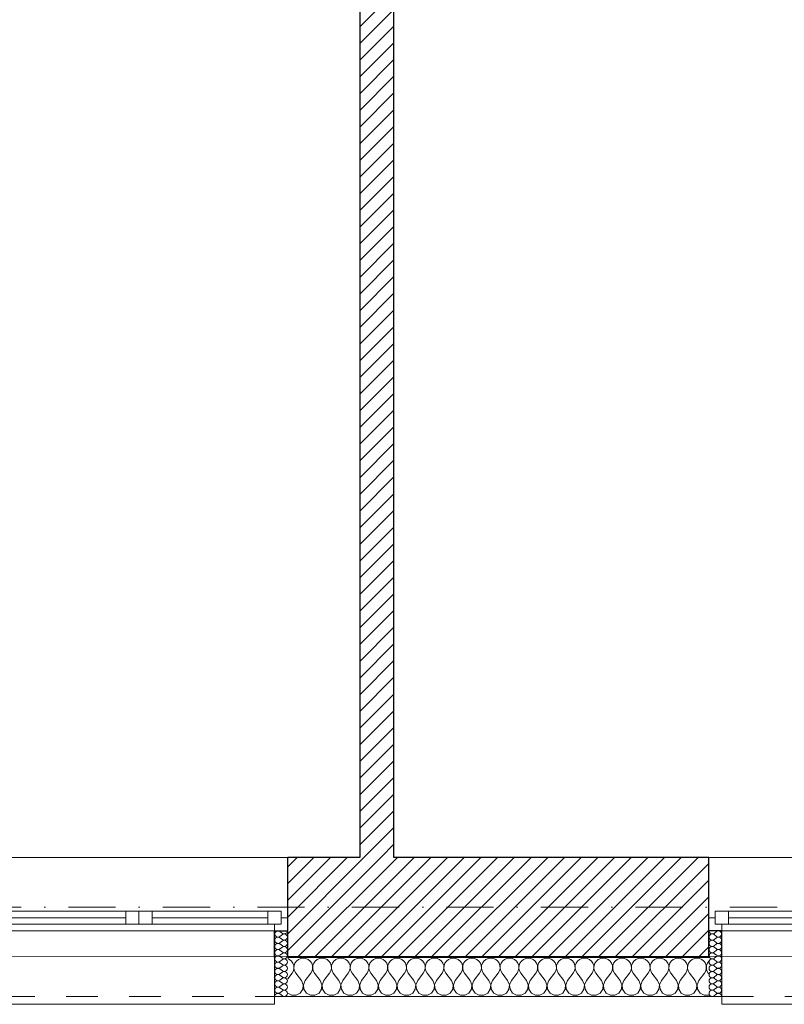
# Model space of a CAD drawing. Header units: millimetres. Extents: x 172139 to 266886, y 98118 to 138225.
# Tile 113 of 123: x 245062 to 247976, y 106825 to 110578. Entities that reach past the tile are written whole.
import ezdxf

# ---------------------------------------------------------------- set-up
doc = ezdxf.new("R2010")
doc.units = ezdxf.units.MM
doc.header["$MEASUREMENT"] = 0
doc.linetypes.add('Kropki i Kreski', pattern=[360, 180, -90, 0, -90])
doc.linetypes.add('Przerywana', pattern=[240, 120, -120])
for name, color, linetype in [('Konstrukcja - Siatki mod', 7, 'Continuous'), ('KR_INW', 7, 'Continuous'), ('NAPIS_SODON', 7, 'Continuous'), ('Okna ArchiCADa', 7, 'Continuous')]:
    doc.layers.add(name, color=color, linetype=linetype)
doc.layers.add('Konstrukcja - Siatki mod_Nr_pióra__48', color=7, linetype='Continuous', lineweight=15, true_color=0xa80f02)
doc.layers.add('KR_INW_Nr_pióra__102', color=7, linetype='Continuous', lineweight=5, true_color=0xcccccc)
for name, color, linetype, lineweight in [('KR_INW_Nr_pióra__101', 252, 'Continuous', 5), ('KR_INW_Nr_pióra__27', 7, 'Continuous', 25), ('KR_INW_Nr_pióra__47', 7, 'Continuous', 15), ('NAPIS_SODON_Nr_pióra__1', 7, 'Continuous', 13), ('Okna ArchiCADa_Nr_pióra__1', 7, 'Continuous', 13), ('Okna ArchiCADa_Nr_pióra__27', 7, 'Continuous', 25)]:
    doc.layers.add(name, color=color, linetype=linetype, lineweight=lineweight)
pattern_1 = [(45, (0, 0), (-31.819804, 31.819804), [])]

# ---------------------------------------------------------------- blocks, each defined once
blk = doc.blocks.new('Strop_1', base_point=(179225, 121523.3))
at = {"layer": 'NAPIS_SODON_Nr_pióra__1', "linetype": 'Continuous', "flags": 128}
blk.add_lwpolyline([(179225, 121523.3), (179225.9, 107003.8), (250898.3, 107008.3), (250897.4, 121527.8)], close=True, dxfattribs=at)
blk = doc.blocks.new('*X334')
at = {"layer": 'KR_INW_Nr_pióra__102', "linetype": 'Continuous'}
for p, q in [((246090.2, 106996.2), (246083.2, 106999.3)), ((246097.8, 106989.9), (246090.2, 106996.2)), ((246103.4, 106981.8), (246097.8, 106989.9)), ((246106.5, 106972.5), (246103.4, 106981.8)), ((246107, 106962.6), (246106.5, 106972.5)), ((246107.8, 106972.5), (246107.3, 106962.6)), ((246110.9, 106981.8), (246107.8, 106972.5)), ((246116.5, 106989.9), (246110.9, 106981.8)), ((246124.1, 106996.2), (246116.5, 106989.9)), ((246133.1, 107000.2), (246124.1, 106996.2)), ((246142.9, 107001.6), (246133.1, 107000.2)), ((246152.6, 107000.2), (246142.9, 107001.6)), ((246161.6, 106996.2), (246152.6, 107000.2)), ((246169.2, 106989.9), (246161.6, 106996.2)), ((246174.8, 106981.8), (246169.2, 106989.9)), ((246177.9, 106972.5), (246174.8, 106981.8)), ((246178.4, 106962.6), (246177.9, 106972.5)), ((246179.2, 106972.5), (246178.7, 106962.6)), ((246182.3, 106981.8), (246179.2, 106972.5)), ((246187.9, 106989.9), (246182.3, 106981.8)), ((246195.5, 106996.2), (246187.9, 106989.9)), ((246204.5, 107000.2), (246195.5, 106996.2)), ((246214.3, 107001.6), (246204.5, 107000.2)), ((246224, 107000.2), (246214.3, 107001.6)), ((246233.1, 106996.2), (246224, 107000.2)), ((246240.6, 106989.9), (246233.1, 106996.2)), ((246246.2, 106981.8), (246240.6, 106989.9)), ((246249.4, 106972.5), (246246.2, 106981.8)), ((246249.9, 106962.6), (246249.4, 106972.5)), ((246250.6, 106972.5), (246250.1, 106962.6)), ((246253.8, 106981.8), (246250.6, 106972.5)), ((246259.4, 106989.9), (246253.8, 106981.8)), ((246266.9, 106996.2), (246259.4, 106989.9)), ((246276, 107000.2), (246266.9, 106996.2)), ((246285.7, 107001.6), (246276, 107000.2)), ((246295.5, 107000.2), (246285.7, 107001.6)), ((246304.5, 106996.2), (246295.5, 107000.2)), ((246312.1, 106989.9), (246304.5, 106996.2)), ((246317.7, 106981.8), (246312.1, 106989.9)), ((246320.8, 106972.5), (246317.7, 106981.8)), ((246321.3, 106962.6), (246320.8, 106972.5)), ((246322.1, 106972.5), (246321.6, 106962.6)), ((246325.2, 106981.8), (246322.1, 106972.5)), ((246330.8, 106989.9), (246325.2, 106981.8)), ((246338.4, 106996.2), (246330.8, 106989.9)), ((246347.4, 107000.2), (246338.4, 106996.2)), ((246357.1, 107001.6), (246347.4, 107000.2)), ((246366.9, 107000.2), (246357.1, 107001.6)), ((246375.9, 106996.2), (246366.9, 107000.2)), ((246383.5, 106989.9), (246375.9, 106996.2)), ((246389.1, 106981.8), (246383.5, 106989.9)), ((246392.2, 106972.5), (246389.1, 106981.8)), ((246392.7, 106962.6), (246392.2, 106972.5)), ((246393.5, 106972.5), (246393, 106962.6)), ((246396.6, 106981.8), (246393.5, 106972.5)), ((246402.2, 106989.9), (246396.6, 106981.8)), ((246409.8, 106996.2), (246402.2, 106989.9)), ((246418.8, 107000.2), (246409.8, 106996.2)), ((246428.6, 107001.6), (246418.8, 107000.2)), ((246438.3, 107000.2), (246428.6, 107001.6)), ((246447.3, 106996.2), (246438.3, 107000.2)), ((246454.9, 106989.9), (246447.3, 106996.2)), ((246460.5, 106981.8), (246454.9, 106989.9)), ((246463.7, 106972.5), (246460.5, 106981.8)), ((246464.1, 106962.6), (246463.7, 106972.5)), ((246464.9, 106972.5), (246464.4, 106962.6)), ((246468.1, 106981.8), (246464.9, 106972.5)), ((246473.6, 106989.9), (246468.1, 106981.8)), ((246481.2, 106996.2), (246473.6, 106989.9)), ((246490.2, 107000.2), (246481.2, 106996.2)), ((246500, 107001.6), (246490.2, 107000.2)), ((246509.8, 107000.2), (246500, 107001.6)), ((246518.8, 106996.2), (246509.8, 107000.2)), ((246526.4, 106989.9), (246518.8, 106996.2)), ((246531.9, 106981.8), (246526.4, 106989.9)), ((246535.1, 106972.5), (246531.9, 106981.8)), ((246535.6, 106962.6), (246535.1, 106972.5)), ((246536.3, 106972.5), (246535.9, 106962.6)), ((246539.5, 106981.8), (246536.3, 106972.5)), ((246545.1, 106989.9), (246539.5, 106981.8)), ((246552.7, 106996.2), (246545.1, 106989.9)), ((246561.7, 107000.2), (246552.7, 106996.2)), ((246571.4, 107001.6), (246561.7, 107000.2)), ((246581.2, 107000.2), (246571.4, 107001.6)), ((246590.2, 106996.2), (246581.2, 107000.2)), ((246597.8, 106989.9), (246590.2, 106996.2)), ((246603.4, 106981.8), (246597.8, 106989.9)), ((246606.5, 106972.5), (246603.4, 106981.8)), ((246607, 106962.6), (246606.5, 106972.5)), ((246607.8, 106972.5), (246607.3, 106962.6)), ((246610.9, 106981.8), (246607.8, 106972.5)), ((246616.5, 106989.9), (246610.9, 106981.8)), ((246624.1, 106996.2), (246616.5, 106989.9)), ((246633.1, 107000.2), (246624.1, 106996.2)), ((246642.9, 107001.6), (246633.1, 107000.2)), ((246652.6, 107000.2), (246642.9, 107001.6)), ((246661.6, 106996.2), (246652.6, 107000.2)), ((246669.2, 106989.9), (246661.6, 106996.2)), ((246674.8, 106981.8), (246669.2, 106989.9)), ((246677.9, 106972.5), (246674.8, 106981.8)), ((246678.4, 106962.6), (246677.9, 106972.5)), ((246679.2, 106972.5), (246678.7, 106962.6)), ((246682.3, 106981.8), (246679.2, 106972.5)), ((246687.9, 106989.9), (246682.3, 106981.8)), ((246695.5, 106996.2), (246687.9, 106989.9)), ((246704.5, 107000.2), (246695.5, 106996.2)), ((246714.3, 107001.6), (246704.5, 107000.2)), ((246724, 107000.2), (246714.3, 107001.6)), ((246733.1, 106996.2), (246724, 107000.2)), ((246740.6, 106989.9), (246733.1, 106996.2)), ((246746.2, 106981.8), (246740.6, 106989.9)), ((246749.4, 106972.5), (246746.2, 106981.8)), ((246749.9, 106962.6), (246749.4, 106972.5)), ((246750.6, 106972.5), (246750.1, 106962.6)), ((246753.8, 106981.8), (246750.6, 106972.5)), ((246759.4, 106989.9), (246753.8, 106981.8)), ((246766.9, 106996.2), (246759.4, 106989.9)), ((246776, 107000.2), (246766.9, 106996.2)), ((246785.7, 107001.6), (246776, 107000.2)), ((246795.5, 107000.2), (246785.7, 107001.6)), ((246804.5, 106996.2), (246795.5, 107000.2)), ((246812.1, 106989.9), (246804.5, 106996.2)), ((246817.7, 106981.8), (246812.1, 106989.9)), ((246820.8, 106972.5), (246817.7, 106981.8)), ((246821.3, 106962.6), (246820.8, 106972.5)), ((246822.1, 106972.5), (246821.6, 106962.6)), ((246825.2, 106981.8), (246822.1, 106972.5)), ((246830.8, 106989.9), (246825.2, 106981.8)), ((246838.4, 106996.2), (246830.8, 106989.9)), ((246847.4, 107000.2), (246838.4, 106996.2)), ((246857.1, 107001.6), (246847.4, 107000.2)), ((246866.9, 107000.2), (246857.1, 107001.6)), ((246875.9, 106996.2), (246866.9, 107000.2)), ((246883.5, 106989.9), (246875.9, 106996.2)), ((246889.1, 106981.8), (246883.5, 106989.9)), ((246892.2, 106972.5), (246889.1, 106981.8)), ((246892.7, 106962.6), (246892.2, 106972.5)), ((246893.5, 106972.5), (246893, 106962.6)), ((246896.6, 106981.8), (246893.5, 106972.5)), ((246902.2, 106989.9), (246896.6, 106981.8)), ((246909.8, 106996.2), (246902.2, 106989.9)), ((246918.8, 107000.2), (246909.8, 106996.2)), ((246928.6, 107001.6), (246918.8, 107000.2)), ((246938.3, 107000.2), (246928.6, 107001.6)), ((246947.3, 106996.2), (246938.3, 107000.2)), ((246954.9, 106989.9), (246947.3, 106996.2)), ((246960.5, 106981.8), (246954.9, 106989.9)), ((246963.7, 106972.5), (246960.5, 106981.8)), ((246964.1, 106962.6), (246963.7, 106972.5)), ((246964.9, 106972.5), (246964.4, 106962.6)), ((246968.1, 106981.8), (246964.9, 106972.5)), ((246973.6, 106989.9), (246968.1, 106981.8)), ((246981.2, 106996.2), (246973.6, 106989.9)), ((246990.2, 107000.2), (246981.2, 106996.2)), ((247000, 107001.6), (246990.2, 107000.2)), ((247009.8, 107000.2), (247000, 107001.6)), ((247018.8, 106996.2), (247009.8, 107000.2)), ((247026.4, 106989.9), (247018.8, 106996.2)), ((247031.9, 106981.8), (247026.4, 106989.9)), ((247035.1, 106972.5), (247031.9, 106981.8)), ((247035.6, 106962.6), (247035.1, 106972.5)), ((247036.3, 106972.5), (247035.9, 106962.6)), ((247039.5, 106981.8), (247036.3, 106972.5)), ((247045.1, 106989.9), (247039.5, 106981.8)), ((247052.7, 106996.2), (247045.1, 106989.9)), ((247061.7, 107000.2), (247052.7, 106996.2)), ((247071.4, 107001.6), (247061.7, 107000.2)), ((247081.2, 107000.2), (247071.4, 107001.6)), ((247090.2, 106996.2), (247081.2, 107000.2)), ((247097.8, 106989.9), (247090.2, 106996.2)), ((247103.4, 106981.8), (247097.8, 106989.9)), ((247106.5, 106972.5), (247103.4, 106981.8)), ((247107, 106962.6), (247106.5, 106972.5)), ((247107.8, 106972.5), (247107.3, 106962.6)), ((247110.9, 106981.8), (247107.8, 106972.5)), ((247116.5, 106989.9), (247110.9, 106981.8)), ((247124.1, 106996.2), (247116.5, 106989.9)), ((247133.1, 107000.2), (247124.1, 106996.2)), ((247142.9, 107001.6), (247133.1, 107000.2)), ((247152.6, 107000.2), (247142.9, 107001.6)), ((247161.6, 106996.2), (247152.6, 107000.2)), ((247169.2, 106989.9), (247161.6, 106996.2)), ((247174.8, 106981.8), (247169.2, 106989.9)), ((247177.9, 106972.5), (247174.8, 106981.8)), ((247178.4, 106962.6), (247177.9, 106972.5)), ((247179.2, 106972.5), (247178.7, 106962.6)), ((247182.3, 106981.8), (247179.2, 106972.5)), ((247187.9, 106989.9), (247182.3, 106981.8)), ((247195.5, 106996.2), (247187.9, 106989.9)), ((247204.5, 107000.2), (247195.5, 106996.2)), ((247214.3, 107001.6), (247204.5, 107000.2)), ((247224, 107000.2), (247214.3, 107001.6)), ((247233.1, 106996.2), (247224, 107000.2)), ((247240.6, 106989.9), (247233.1, 106996.2)), ((247246.2, 106981.8), (247240.6, 106989.9)), ((247249.4, 106972.5), (247246.2, 106981.8)), ((247249.9, 106962.6), (247249.4, 106972.5)), ((247250.6, 106972.5), (247250.1, 106962.6)), ((247253.8, 106981.8), (247250.6, 106972.5)), ((247259.4, 106989.9), (247253.8, 106981.8)), ((247266.9, 106996.2), (247259.4, 106989.9)), ((247276, 107000.2), (247266.9, 106996.2)), ((247285.7, 107001.6), (247276, 107000.2)), ((247295.5, 107000.2), (247285.7, 107001.6)), ((247304.5, 106996.2), (247295.5, 107000.2)), ((247312.1, 106989.9), (247304.5, 106996.2)), ((247317.7, 106981.8), (247312.1, 106989.9)), ((247320.8, 106972.5), (247317.7, 106981.8)), ((247321.3, 106962.6), (247320.8, 106972.5)), ((247322.1, 106972.5), (247321.6, 106962.6)), ((247325.2, 106981.8), (247322.1, 106972.5)), ((247330.8, 106989.9), (247325.2, 106981.8)), ((247338.4, 106996.2), (247330.8, 106989.9)), ((247347.4, 107000.2), (247338.4, 106996.2)), ((247357.1, 107001.6), (247347.4, 107000.2)), ((247366.9, 107000.2), (247357.1, 107001.6)), ((247375.9, 106996.2), (247366.9, 107000.2)), ((247383.5, 106989.9), (247375.9, 106996.2)), ((247389.1, 106981.8), (247383.5, 106989.9)), ((247392.2, 106972.5), (247389.1, 106981.8)), ((247392.7, 106962.6), (247392.2, 106972.5)), ((247393.5, 106972.5), (247393, 106962.6)), ((247396.6, 106981.8), (247393.5, 106972.5)), ((247402.2, 106989.9), (247396.6, 106981.8)), ((247409.8, 106996.2), (247402.2, 106989.9)), ((247418.8, 107000.2), (247409.8, 106996.2)), ((247428.6, 107001.6), (247418.8, 107000.2)), ((247438.3, 107000.2), (247428.6, 107001.6)), ((247447.3, 106996.2), (247438.3, 107000.2)), ((247454.9, 106989.9), (247447.3, 106996.2)), ((247460.5, 106981.8), (247454.9, 106989.9)), ((247463.7, 106972.5), (247460.5, 106981.8)), ((247464.1, 106962.6), (247463.7, 106972.5)), ((247464.9, 106972.5), (247464.4, 106962.6)), ((247468.1, 106981.8), (247464.9, 106972.5)), ((247473.6, 106989.9), (247468.1, 106981.8)), ((247481.2, 106996.2), (247473.6, 106989.9)), ((247490.2, 107000.2), (247481.2, 106996.2)), ((247500, 107001.6), (247490.2, 107000.2)), ((247509.8, 107000.2), (247500, 107001.6)), ((247518.8, 106996.2), (247509.8, 107000.2)), ((247526.4, 106989.9), (247518.8, 106996.2)), ((247531.9, 106981.8), (247526.4, 106989.9)), ((247535.1, 106972.5), (247531.9, 106981.8)), ((247535.6, 106962.6), (247535.1, 106972.5)), ((247536.3, 106972.5), (247535.9, 106962.6)), ((247539.5, 106981.8), (247536.3, 106972.5)), ((247545.1, 106989.9), (247539.5, 106981.8)), ((247552.7, 106996.2), (247545.1, 106989.9)), ((247561.7, 107000.2), (247552.7, 106996.2)), ((247571.4, 107001.6), (247561.7, 107000.2)), ((247581.2, 107000.2), (247571.4, 107001.6)), ((247590.2, 106996.2), (247581.2, 107000.2)), ((247597.8, 106989.9), (247590.2, 106996.2)), ((247603.4, 106981.8), (247597.8, 106989.9)), ((247606.5, 106972.5), (247603.4, 106981.8)), ((247607, 106962.6), (247606.5, 106972.5)), ((247607.8, 106972.5), (247607.3, 106962.6)), ((247610.9, 106981.8), (247607.8, 106972.5)), ((247616.5, 106989.9), (247610.9, 106981.8)), ((247624.1, 106996.2), (247616.5, 106989.9)), ((247633.1, 107000.2), (247624.1, 106996.2)), ((247642.9, 107001.6), (247633.1, 107000.2)), ((247652.6, 107000.2), (247642.9, 107001.6)), ((247661.6, 106996.2), (247652.6, 107000.2)), ((247669.2, 106989.9), (247661.6, 106996.2)), ((247674.8, 106981.8), (247669.2, 106989.9)), ((247677.9, 106972.5), (247674.8, 106981.8)), ((247678.4, 106962.6), (247677.9, 106972.5)), ((247679.2, 106972.5), (247678.7, 106962.6)), ((247682.3, 106981.8), (247679.2, 106972.5)), ((247687.7, 106989.7), (247682.3, 106981.8)), ((246083.2, 106922), (246100, 106944.4)), ((246100, 106944.4), (246104.8, 106953.1)), ((246104.8, 106953.1), (246107, 106962.6)), ((246107.3, 106962.6), (246109.5, 106953.1)), ((246109.5, 106953.1), (246114.3, 106944.4)), ((246135.7, 106915.9), (246114.3, 106944.4)), ((246150, 106915.9), (246171.4, 106944.4)), ((246171.4, 106944.4), (246176.2, 106953.1)), ((246176.2, 106953.1), (246178.4, 106962.6)), ((246178.7, 106962.6), (246180.9, 106953.1)), ((246180.9, 106953.1), (246185.7, 106944.4)), ((246207.1, 106915.9), (246185.7, 106944.4)), ((246221.4, 106915.9), (246242.9, 106944.4)), ((246242.9, 106944.4), (246247.6, 106953.1)), ((246247.6, 106953.1), (246249.9, 106962.6)), ((246250.1, 106962.6), (246252.4, 106953.1)), ((246252.4, 106953.1), (246257.1, 106944.4)), ((246278.6, 106915.9), (246257.1, 106944.4)), ((246292.9, 106915.9), (246314.3, 106944.4)), ((246314.3, 106944.4), (246319.1, 106953.1)), ((246319.1, 106953.1), (246321.3, 106962.6)), ((246321.6, 106962.6), (246323.8, 106953.1)), ((246323.8, 106953.1), (246328.6, 106944.4)), ((246350, 106915.9), (246328.6, 106944.4)), ((246364.3, 106915.9), (246385.7, 106944.4)), ((246385.7, 106944.4), (246390.5, 106953.1)), ((246390.5, 106953.1), (246392.7, 106962.6)), ((246393, 106962.6), (246395.2, 106953.1)), ((246395.2, 106953.1), (246400, 106944.4)), ((246421.4, 106915.9), (246400, 106944.4)), ((246435.7, 106915.9), (246457.1, 106944.4)), ((246457.1, 106944.4), (246461.9, 106953.1)), ((246461.9, 106953.1), (246464.1, 106962.6)), ((246464.4, 106962.6), (246466.7, 106953.1)), ((246466.7, 106953.1), (246471.4, 106944.4)), ((246492.9, 106915.9), (246471.4, 106944.4)), ((246507.1, 106915.9), (246528.6, 106944.4)), ((246528.6, 106944.4), (246533.3, 106953.1)), ((246533.3, 106953.1), (246535.6, 106962.6)), ((246535.9, 106962.6), (246538.1, 106953.1)), ((246538.1, 106953.1), (246542.9, 106944.4)), ((246564.3, 106915.9), (246542.9, 106944.4)), ((246578.6, 106915.9), (246600, 106944.4)), ((246600, 106944.4), (246604.8, 106953.1)), ((246604.8, 106953.1), (246607, 106962.6)), ((246607.3, 106962.6), (246609.5, 106953.1)), ((246609.5, 106953.1), (246614.3, 106944.4)), ((246635.7, 106915.9), (246614.3, 106944.4)), ((246650, 106915.9), (246671.4, 106944.4)), ((246671.4, 106944.4), (246676.2, 106953.1)), ((246676.2, 106953.1), (246678.4, 106962.6)), ((246678.7, 106962.6), (246680.9, 106953.1)), ((246680.9, 106953.1), (246685.7, 106944.4)), ((246707.1, 106915.9), (246685.7, 106944.4)), ((246721.4, 106915.9), (246742.9, 106944.4)), ((246742.9, 106944.4), (246747.6, 106953.1)), ((246747.6, 106953.1), (246749.9, 106962.6)), ((246750.1, 106962.6), (246752.4, 106953.1)), ((246752.4, 106953.1), (246757.1, 106944.4)), ((246778.6, 106915.9), (246757.1, 106944.4)), ((246792.9, 106915.9), (246814.3, 106944.4)), ((246814.3, 106944.4), (246819.1, 106953.1)), ((246819.1, 106953.1), (246821.3, 106962.6)), ((246821.6, 106962.6), (246823.8, 106953.1)), ((246823.8, 106953.1), (246828.6, 106944.4)), ((246850, 106915.9), (246828.6, 106944.4)), ((246864.3, 106915.9), (246885.7, 106944.4)), ((246885.7, 106944.4), (246890.5, 106953.1)), ((246890.5, 106953.1), (246892.7, 106962.6)), ((246893, 106962.6), (246895.2, 106953.1)), ((246895.2, 106953.1), (246900, 106944.4)), ((246921.4, 106915.9), (246900, 106944.4)), ((246935.7, 106915.9), (246957.1, 106944.4)), ((246957.1, 106944.4), (246961.9, 106953.1)), ((246961.9, 106953.1), (246964.1, 106962.6)), ((246964.4, 106962.6), (246966.7, 106953.1)), ((246966.7, 106953.1), (246971.4, 106944.4)), ((246992.9, 106915.9), (246971.4, 106944.4)), ((247007.1, 106915.9), (247028.6, 106944.4)), ((247028.6, 106944.4), (247033.3, 106953.1)), ((247033.3, 106953.1), (247035.6, 106962.6)), ((247035.9, 106962.6), (247038.1, 106953.1)), ((247038.1, 106953.1), (247042.9, 106944.4)), ((247064.3, 106915.9), (247042.9, 106944.4)), ((247078.6, 106915.9), (247100, 106944.4)), ((247100, 106944.4), (247104.8, 106953.1)), ((247104.8, 106953.1), (247107, 106962.6)), ((247107.3, 106962.6), (247109.5, 106953.1)), ((247109.5, 106953.1), (247114.3, 106944.4)), ((247135.7, 106915.9), (247114.3, 106944.4)), ((247150, 106915.9), (247171.4, 106944.4)), ((247171.4, 106944.4), (247176.2, 106953.1)), ((247176.2, 106953.1), (247178.4, 106962.6)), ((247178.7, 106962.6), (247180.9, 106953.1)), ((247180.9, 106953.1), (247185.7, 106944.4)), ((247207.1, 106915.9), (247185.7, 106944.4)), ((247221.4, 106915.9), (247242.9, 106944.4)), ((247242.9, 106944.4), (247247.6, 106953.1)), ((247247.6, 106953.1), (247249.9, 106962.6)), ((247250.1, 106962.6), (247252.4, 106953.1)), ((247252.4, 106953.1), (247257.1, 106944.4)), ((247278.6, 106915.9), (247257.1, 106944.4)), ((247292.9, 106915.9), (247314.3, 106944.4)), ((247314.3, 106944.4), (247319.1, 106953.1)), ((247319.1, 106953.1), (247321.3, 106962.6)), ((247321.6, 106962.6), (247323.8, 106953.1)), ((247323.8, 106953.1), (247328.6, 106944.4)), ((247350, 106915.9), (247328.6, 106944.4)), ((247364.3, 106915.9), (247385.7, 106944.4)), ((247385.7, 106944.4), (247390.5, 106953.1)), ((247390.5, 106953.1), (247392.7, 106962.6)), ((247393, 106962.6), (247395.2, 106953.1)), ((247395.2, 106953.1), (247400, 106944.4)), ((247421.4, 106915.9), (247400, 106944.4)), ((247435.7, 106915.9), (247457.1, 106944.4)), ((247457.1, 106944.4), (247461.9, 106953.1)), ((247461.9, 106953.1), (247464.1, 106962.6)), ((247464.4, 106962.6), (247466.7, 106953.1)), ((247466.7, 106953.1), (247471.4, 106944.4)), ((247492.9, 106915.9), (247471.4, 106944.4)), ((247507.1, 106915.9), (247528.6, 106944.4)), ((247528.6, 106944.4), (247533.3, 106953.1)), ((247533.3, 106953.1), (247535.6, 106962.6)), ((247535.9, 106962.6), (247538.1, 106953.1)), ((247538.1, 106953.1), (247542.9, 106944.4)), ((247564.3, 106915.9), (247542.9, 106944.4)), ((247578.6, 106915.9), (247600, 106944.4)), ((247600, 106944.4), (247604.8, 106953.1)), ((247604.8, 106953.1), (247607, 106962.6)), ((247607.3, 106962.6), (247609.5, 106953.1)), ((247609.5, 106953.1), (247614.3, 106944.4)), ((247635.7, 106915.9), (247614.3, 106944.4)), ((247650, 106915.9), (247671.4, 106944.4)), ((247671.4, 106944.4), (247676.2, 106953.1)), ((247676.2, 106953.1), (247678.4, 106962.6)), ((247678.7, 106962.6), (247680.9, 106953.1)), ((247680.9, 106953.1), (247685.7, 106944.4)), ((247687.7, 106941.7), (247685.7, 106944.4)), ((246142.4, 106899.8), (246135.7, 106915.9)), ((246140.8, 106882.5), (246142.4, 106899.8)), ((246150, 106915.9), (246143.3, 106899.8)), ((246143.3, 106899.8), (246144.9, 106882.5)), ((246213.9, 106899.8), (246207.1, 106915.9)), ((246212.2, 106882.5), (246213.9, 106899.8)), ((246221.4, 106915.9), (246214.7, 106899.8)), ((246214.7, 106899.8), (246216.3, 106882.5)), ((246285.3, 106899.8), (246278.6, 106915.9)), ((246283.7, 106882.5), (246285.3, 106899.8)), ((246292.9, 106915.9), (246286.1, 106899.8)), ((246286.1, 106899.8), (246287.8, 106882.5)), ((246356.7, 106899.8), (246350, 106915.9)), ((246355.1, 106882.5), (246356.7, 106899.8)), ((246364.3, 106915.9), (246357.6, 106899.8)), ((246357.6, 106899.8), (246359.2, 106882.5)), ((246428.2, 106899.8), (246421.4, 106915.9)), ((246426.5, 106882.5), (246428.2, 106899.8)), ((246435.7, 106915.9), (246429, 106899.8)), ((246429, 106899.8), (246430.6, 106882.5)), ((246499.6, 106899.8), (246492.9, 106915.9)), ((246497.9, 106882.5), (246499.6, 106899.8)), ((246507.1, 106915.9), (246500.4, 106899.8)), ((246500.4, 106899.8), (246502.1, 106882.5)), ((246571, 106899.8), (246564.3, 106915.9)), ((246569.4, 106882.5), (246571, 106899.8)), ((246578.6, 106915.9), (246571.8, 106899.8)), ((246571.8, 106899.8), (246573.5, 106882.5)), ((246642.4, 106899.8), (246635.7, 106915.9)), ((246640.8, 106882.5), (246642.4, 106899.8)), ((246650, 106915.9), (246643.3, 106899.8)), ((246643.3, 106899.8), (246644.9, 106882.5)), ((246713.9, 106899.8), (246707.1, 106915.9)), ((246712.2, 106882.5), (246713.9, 106899.8)), ((246721.4, 106915.9), (246714.7, 106899.8)), ((246714.7, 106899.8), (246716.3, 106882.5)), ((246785.3, 106899.8), (246778.6, 106915.9)), ((246783.7, 106882.5), (246785.3, 106899.8)), ((246792.9, 106915.9), (246786.1, 106899.8)), ((246786.1, 106899.8), (246787.8, 106882.5)), ((246856.7, 106899.8), (246850, 106915.9)), ((246855.1, 106882.5), (246856.7, 106899.8)), ((246864.3, 106915.9), (246857.6, 106899.8)), ((246857.6, 106899.8), (246859.2, 106882.5)), ((246928.2, 106899.8), (246921.4, 106915.9)), ((246926.5, 106882.5), (246928.2, 106899.8)), ((246935.7, 106915.9), (246929, 106899.8)), ((246929, 106899.8), (246930.6, 106882.5)), ((246999.6, 106899.8), (246992.9, 106915.9)), ((246997.9, 106882.5), (246999.6, 106899.8)), ((247007.1, 106915.9), (247000.4, 106899.8)), ((247000.4, 106899.8), (247002.1, 106882.5)), ((247071, 106899.8), (247064.3, 106915.9)), ((247069.4, 106882.5), (247071, 106899.8)), ((247078.6, 106915.9), (247071.8, 106899.8)), ((247071.8, 106899.8), (247073.5, 106882.5)), ((247142.4, 106899.8), (247135.7, 106915.9)), ((247140.8, 106882.5), (247142.4, 106899.8)), ((247150, 106915.9), (247143.3, 106899.8)), ((247143.3, 106899.8), (247144.9, 106882.5)), ((247213.9, 106899.8), (247207.1, 106915.9)), ((247212.2, 106882.5), (247213.9, 106899.8)), ((247221.4, 106915.9), (247214.7, 106899.8)), ((247214.7, 106899.8), (247216.3, 106882.5)), ((247285.3, 106899.8), (247278.6, 106915.9)), ((247283.7, 106882.5), (247285.3, 106899.8)), ((247292.9, 106915.9), (247286.1, 106899.8)), ((247286.1, 106899.8), (247287.8, 106882.5)), ((247356.7, 106899.8), (247350, 106915.9)), ((247355.1, 106882.5), (247356.7, 106899.8)), ((247364.3, 106915.9), (247357.6, 106899.8)), ((247357.6, 106899.8), (247359.2, 106882.5)), ((247428.2, 106899.8), (247421.4, 106915.9)), ((247426.5, 106882.5), (247428.2, 106899.8)), ((247435.7, 106915.9), (247429, 106899.8)), ((247429, 106899.8), (247430.6, 106882.5)), ((247499.6, 106899.8), (247492.9, 106915.9)), ((247497.9, 106882.5), (247499.6, 106899.8)), ((247507.1, 106915.9), (247500.4, 106899.8)), ((247500.4, 106899.8), (247502.1, 106882.5)), ((247571, 106899.8), (247564.3, 106915.9)), ((247569.4, 106882.5), (247571, 106899.8)), ((247578.6, 106915.9), (247571.8, 106899.8)), ((247571.8, 106899.8), (247573.5, 106882.5)), ((247642.4, 106899.8), (247635.7, 106915.9)), ((247640.8, 106882.5), (247642.4, 106899.8)), ((247650, 106915.9), (247643.3, 106899.8)), ((247643.3, 106899.8), (247644.9, 106882.5)), ((246083.2, 106868), (246098.4, 106859.8)), ((246098.4, 106859.8), (246115.8, 106859.8)), ((246115.8, 106859.8), (246131.2, 106868)), ((246131.2, 106868), (246140.8, 106882.5)), ((246144.9, 106882.5), (246154.5, 106868)), ((246154.5, 106868), (246169.9, 106859.8)), ((246169.9, 106859.8), (246187.3, 106859.8)), ((246187.3, 106859.8), (246202.6, 106868)), ((246202.6, 106868), (246212.2, 106882.5)), ((246216.3, 106882.5), (246226, 106868)), ((246226, 106868), (246241.3, 106859.8)), ((246241.3, 106859.8), (246258.7, 106859.8)), ((246258.7, 106859.8), (246274, 106868)), ((246274, 106868), (246283.7, 106882.5)), ((246287.8, 106882.5), (246297.4, 106868)), ((246297.4, 106868), (246312.7, 106859.8)), ((246312.7, 106859.8), (246330.1, 106859.8)), ((246330.1, 106859.8), (246345.5, 106868)), ((246345.5, 106868), (246355.1, 106882.5)), ((246359.2, 106882.5), (246368.8, 106868)), ((246368.8, 106868), (246384.2, 106859.8)), ((246384.2, 106859.8), (246401.6, 106859.8)), ((246401.6, 106859.8), (246416.9, 106868)), ((246416.9, 106868), (246426.5, 106882.5)), ((246430.6, 106882.5), (246440.3, 106868)), ((246440.3, 106868), (246455.6, 106859.8)), ((246455.6, 106859.8), (246473, 106859.8)), ((246473, 106859.8), (246488.3, 106868)), ((246488.3, 106868), (246497.9, 106882.5)), ((246502.1, 106882.5), (246511.7, 106868)), ((246511.7, 106868), (246527, 106859.8)), ((246527, 106859.8), (246544.4, 106859.8)), ((246544.4, 106859.8), (246559.7, 106868)), ((246559.7, 106868), (246569.4, 106882.5)), ((246573.5, 106882.5), (246583.1, 106868)), ((246583.1, 106868), (246598.4, 106859.8)), ((246598.4, 106859.8), (246615.8, 106859.8)), ((246615.8, 106859.8), (246631.2, 106868)), ((246631.2, 106868), (246640.8, 106882.5)), ((246644.9, 106882.5), (246654.5, 106868)), ((246654.5, 106868), (246669.9, 106859.8)), ((246669.9, 106859.8), (246687.3, 106859.8)), ((246687.3, 106859.8), (246702.6, 106868)), ((246702.6, 106868), (246712.2, 106882.5)), ((246716.3, 106882.5), (246726, 106868)), ((246726, 106868), (246741.3, 106859.8)), ((246741.3, 106859.8), (246758.7, 106859.8)), ((246758.7, 106859.8), (246774, 106868)), ((246774, 106868), (246783.7, 106882.5)), ((246787.8, 106882.5), (246797.4, 106868)), ((246797.4, 106868), (246812.7, 106859.8)), ((246812.7, 106859.8), (246830.1, 106859.8)), ((246830.1, 106859.8), (246845.5, 106868)), ((246845.5, 106868), (246855.1, 106882.5)), ((246859.2, 106882.5), (246868.8, 106868)), ((246868.8, 106868), (246884.2, 106859.8)), ((246884.2, 106859.8), (246901.6, 106859.8)), ((246901.6, 106859.8), (246916.9, 106868)), ((246916.9, 106868), (246926.5, 106882.5)), ((246930.6, 106882.5), (246940.3, 106868)), ((246940.3, 106868), (246955.6, 106859.8)), ((246955.6, 106859.8), (246973, 106859.8)), ((246973, 106859.8), (246988.3, 106868)), ((246988.3, 106868), (246997.9, 106882.5)), ((247002.1, 106882.5), (247011.7, 106868)), ((247011.7, 106868), (247027, 106859.8)), ((247027, 106859.8), (247044.4, 106859.8)), ((247044.4, 106859.8), (247059.7, 106868)), ((247059.7, 106868), (247069.4, 106882.5)), ((247073.5, 106882.5), (247083.1, 106868)), ((247083.1, 106868), (247098.4, 106859.8)), ((247098.4, 106859.8), (247115.8, 106859.8)), ((247115.8, 106859.8), (247131.2, 106868)), ((247131.2, 106868), (247140.8, 106882.5)), ((247144.9, 106882.5), (247154.5, 106868)), ((247154.5, 106868), (247169.9, 106859.8)), ((247169.9, 106859.8), (247187.3, 106859.8)), ((247187.3, 106859.8), (247202.6, 106868)), ((247202.6, 106868), (247212.2, 106882.5)), ((247216.3, 106882.5), (247226, 106868)), ((247226, 106868), (247241.3, 106859.8)), ((247241.3, 106859.8), (247258.7, 106859.8)), ((247258.7, 106859.8), (247274, 106868)), ((247274, 106868), (247283.7, 106882.5)), ((247287.8, 106882.5), (247297.4, 106868)), ((247297.4, 106868), (247312.7, 106859.8)), ((247312.7, 106859.8), (247330.1, 106859.8)), ((247330.1, 106859.8), (247345.5, 106868)), ((247345.5, 106868), (247355.1, 106882.5)), ((247359.2, 106882.5), (247368.8, 106868)), ((247368.8, 106868), (247384.2, 106859.8)), ((247384.2, 106859.8), (247401.6, 106859.8)), ((247401.6, 106859.8), (247416.9, 106868)), ((247416.9, 106868), (247426.5, 106882.5)), ((247430.6, 106882.5), (247440.3, 106868)), ((247440.3, 106868), (247455.6, 106859.8)), ((247455.6, 106859.8), (247473, 106859.8)), ((247473, 106859.8), (247488.3, 106868)), ((247488.3, 106868), (247497.9, 106882.5)), ((247502.1, 106882.5), (247511.7, 106868)), ((247511.7, 106868), (247527, 106859.8)), ((247527, 106859.8), (247544.4, 106859.8)), ((247544.4, 106859.8), (247559.7, 106868)), ((247559.7, 106868), (247569.4, 106882.5)), ((247573.5, 106882.5), (247583.1, 106868)), ((247583.1, 106868), (247598.4, 106859.8)), ((247598.4, 106859.8), (247615.8, 106859.8)), ((247615.8, 106859.8), (247631.2, 106868)), ((247631.2, 106868), (247640.8, 106882.5)), ((247644.9, 106882.5), (247654.5, 106868)), ((247654.5, 106868), (247669.9, 106859.8)), ((247669.9, 106859.8), (247687.3, 106859.8)), ((247687.3, 106859.8), (247687.7, 106860))]:
    blk.add_line(p, q, dxfattribs=at)
blk = doc.blocks.new('*X352')
at = {"layer": 'KR_INW_Nr_pióra__102', "linetype": 'Continuous'}
for p, q in [((246063, 107095.6), (246053.4, 107102.8)), ((246063, 107090.9), (246053.4, 107083.7)), ((246063, 107071.8), (246053.4, 107079)), ((246063, 107067), (246053.4, 107059.9)), ((246063, 107048), (246053.4, 107055.1)), ((246063, 107043.2), (246053.4, 107036.1)), ((246063, 107024.2), (246053.4, 107031.3)), ((246063, 107019.4), (246053.4, 107012.3)), ((246063, 107000.4), (246053.4, 107007.5)), ((246063, 106995.6), (246053.4, 106988.5)), ((246063, 106976.6), (246053.4, 106983.7)), ((246063, 106971.8), (246053.4, 106964.7)), ((246063, 106952.8), (246053.4, 106959.9)), ((246063, 106948), (246053.4, 106940.9)), ((246063, 106929), (246053.4, 106936.1)), ((246063, 106924.2), (246053.4, 106917)), ((246063, 106905.1), (246053.4, 106912.3)), ((246063, 106900.4), (246053.4, 106893.2)), ((246063, 106881.3), (246053.4, 106888.5)), ((246063, 106876.6), (246053.4, 106869.4)), ((246063, 106857.5), (246053.4, 106864.7))]:
    blk.add_line(p, q, dxfattribs=at)
for centre, start, end in [((246046.3, 107093.2), 53.1301, 180), ((246046.3, 107093.2), 180, 306.8699), ((246046.3, 107069.4), 53.1301, 180), ((246070.1, 107105.1), 233.1301, 0), ((246070.1, 107081.3), 233.1301, 126.8699), ((246046.3, 107069.4), 180, 306.8699), ((246046.3, 107045.6), 53.1301, 180), ((246046.3, 107045.6), 180, 306.8699), ((246070.1, 107057.5), 233.1301, 126.8699), ((246070.1, 107033.7), 233.1301, 126.8699), ((246046.3, 107021.8), 53.1301, 180), ((246046.3, 107021.8), 180, 306.8699), ((246046.3, 106998), 53.1301, 180), ((246070.1, 107009.9), 233.1301, 126.8699), ((246046.3, 106998), 180, 306.8699), ((246046.3, 106974.2), 53.1301, 180), ((246046.3, 106974.2), 180, 306.8699), ((246070.1, 106986.1), 233.1301, 126.8699), ((246070.1, 106962.3), 233.1301, 126.8699), ((246046.3, 106950.4), 53.1301, 180), ((246046.3, 106950.4), 180, 306.8699), ((246046.3, 106926.6), 53.1301, 180), ((246070.1, 106938.5), 233.1301, 126.8699), ((246046.3, 106926.6), 180, 306.8699), ((246046.3, 106902.8), 53.1301, 180), ((246046.3, 106902.8), 180, 306.8699), ((246046.3, 106879), 53.1301, 180), ((246070.1, 106914.7), 233.1301, 126.8699), ((246070.1, 106890.9), 233.1301, 126.8699), ((246046.3, 106879), 180, 306.8699), ((246046.3, 106855.1), 53.1301, 180), ((246070.1, 106867), 233.1301, 126.8699)]:
    blk.add_arc(centre, 11.9, start, end, dxfattribs=at)
blk = doc.blocks.new('*X353')
at = {"layer": 'KR_INW_Nr_pióra__102', "linetype": 'Continuous'}
for p, q in [((247708, 107095.6), (247717.5, 107102.8)), ((247708, 107090.9), (247717.5, 107083.7)), ((247708, 107071.8), (247717.5, 107079)), ((247708, 107067), (247717.5, 107059.9)), ((247708, 107048), (247717.5, 107055.1)), ((247708, 107043.2), (247717.5, 107036.1)), ((247708, 107024.2), (247717.5, 107031.3)), ((247708, 107019.4), (247717.5, 107012.3)), ((247708, 107000.4), (247717.5, 107007.5)), ((247708, 106995.6), (247717.5, 106988.5)), ((247708, 106976.6), (247717.5, 106983.7)), ((247708, 106971.8), (247717.5, 106964.7)), ((247708, 106952.8), (247717.5, 106959.9)), ((247708, 106948), (247717.5, 106940.9)), ((247708, 106929), (247717.5, 106936.1)), ((247708, 106924.2), (247717.5, 106917)), ((247708, 106905.1), (247717.5, 106912.3)), ((247708, 106900.4), (247717.5, 106893.2)), ((247708, 106881.3), (247717.5, 106888.5)), ((247708, 106876.6), (247717.5, 106869.4)), ((247708, 106857.5), (247717.5, 106864.7))]:
    blk.add_line(p, q, dxfattribs=at)
for centre, start, end in [((247700.8, 107105.1), 180, 306.8699), ((247700.8, 107081.3), 53.1301, 306.8699), ((247724.6, 107093.2), 0, 126.8699), ((247724.6, 107093.2), 233.1301, 0), ((247724.6, 107069.4), 0, 126.8699), ((247700.8, 107057.5), 53.1301, 306.8699), ((247700.8, 107033.7), 53.1301, 306.8699), ((247724.6, 107069.4), 233.1301, 0), ((247724.6, 107045.6), 0, 126.8699), ((247724.6, 107045.6), 233.1301, 0), ((247700.8, 107009.9), 53.1301, 306.8699), ((247724.6, 107021.8), 0, 126.8699), ((247724.6, 107021.8), 233.1301, 0), ((247724.6, 106998), 0, 126.8699), ((247700.8, 106986.1), 53.1301, 306.8699), ((247700.8, 106962.3), 53.1301, 306.8699), ((247724.6, 106998), 233.1301, 0), ((247724.6, 106974.2), 0, 126.8699), ((247724.6, 106974.2), 233.1301, 0), ((247700.8, 106938.5), 53.1301, 306.8699), ((247724.6, 106950.4), 0, 126.8699), ((247724.6, 106950.4), 233.1301, 0), ((247724.6, 106926.6), 0, 126.8699), ((247700.8, 106914.7), 53.1301, 306.8699), ((247700.8, 106890.9), 53.1301, 306.8699), ((247724.6, 106926.6), 233.1301, 0), ((247724.6, 106902.8), 0, 126.8699), ((247724.6, 106902.8), 233.1301, 0), ((247724.6, 106879), 0, 126.8699), ((247700.8, 106867), 53.1301, 306.8699), ((247724.6, 106879), 233.1301, 0), ((247724.6, 106855.1), 0, 126.8699)]:
    blk.add_arc(centre, 11.9, start, end, dxfattribs=at)
blk = doc.blocks.new('Okno dwuskrzydłowe 19_5')
at = {"layer": 'Okna ArchiCADa_Nr_pióra__1', "linetype": 'Continuous'}
for p, q in [((-566.8, 230), (566.8, 230)), ((-566.8, 0), (-541.8, 0)), ((-541.8, 25), (-491.8, 25)), ((-541.8, -25), (-541.8, 25)), ((-541.8, 0), (-541.8, -25)), ((-491.8, 25), (-50, 25)), ((-491.8, 25), (-491.8, -25)), ((-491.8, 25), (-50, 25)), ((-491.8, 0), (-50, 0)), ((-50, -25), (-50, 25)), ((-50, 25), (0, 25)), ((0, 25), (0, -25)), ((0, 25), (50, 25)), ((0, -25), (0, 25)), ((50, 25), (491.8, 25)), ((50, 25), (50, -25)), ((50, 25), (491.8, 25)), ((50, 0), (491.8, 0)), ((491.8, -25), (491.8, 25)), ((491.8, 25), (541.8, 25)), ((541.8, 25), (541.8, -25)), ((541.8, -25), (541.8, 0)), ((541.8, 0), (566.8, 0)), ((-541.8, -25), (-516.8, -25)), ((-491.8, -25), (-541.8, -25)), ((-516.8, -25), (-516.8, -50)), ((-50, -25), (-491.8, -25)), ((0, -25), (-50, -25)), ((50, -25), (0, -25)), ((491.8, -25), (50, -25)), ((541.8, -25), (491.8, -25)), ((516.8, -50), (516.8, -25)), ((516.8, -25), (541.8, -25)), ((-516.8, -50), (-566.8, -50)), ((0, -50), (-516.8, -50)), ((516.8, -50), (0, -50)), ((566.8, -50), (516.8, -50)), ((-516.8, -300), (-516.8, -330)), ((516.8, -330), (516.8, -300)), ((-516.8, -330), (516.8, -330))]:
    blk.add_line(p, q, dxfattribs=at)
at = {"layer": 'Okna ArchiCADa_Nr_pióra__1', "linetype": 'Przerywana'}
blk.add_line((-516.8, -300), (516.8, -300), dxfattribs=at)
at = {"layer": 'Okna ArchiCADa_Nr_pióra__27', "linetype": 'Continuous'}
for p, q in [((-566.8, -50), (-566.8, 0)), ((566.8, -50), (566.8, 0)), ((-516.8, -50), (-566.8, -50)), ((516.8, -50), (566.8, -50))]:
    blk.add_line(p, q, dxfattribs=at)
blk = doc.blocks.new('Ściana_60', base_point=(230439.7, 106855.1))
at = {"layer": 'KR_INW_Nr_pióra__101', "linetype": 'Continuous'}
h = blk.add_hatch(dxfattribs=at)
h.set_pattern_fill('Cegła_licówka', color=256, style=0, pattern_type=2)
h.set_pattern_definition(pattern_1)
h.paths.add_polyline_path([(246083.2, 107155.1), (246083.2, 107105.1), (246083.2, 107005.1), (247687.7, 107005.1), (247687.7, 107105.1), (247687.7, 107155.1), (247687.7, 107385.1), (246083.2, 107385.1)])
at = {"layer": 'KR_INW_Nr_pióra__27', "linetype": 'Continuous'}
for p, q in [((246083.2, 107155.1), (246083.2, 107385.1)), ((247687.7, 107155.1), (247687.7, 107385.1)), ((246083.2, 107105.1), (246083.2, 107155.1)), ((247687.7, 107105.1), (247687.7, 107155.1)), ((246033.2, 107005.1), (246033.2, 107105.1)), ((246033.2, 107105.1), (246083.2, 107105.1)), ((246083.2, 107005.1), (246083.2, 107105.1)), ((247687.7, 107005.1), (247687.7, 107105.1)), ((247737.7, 107105.1), (247687.7, 107105.1)), ((247737.7, 107005.1), (247737.7, 107105.1)), ((246083.2, 107005.1), (247687.7, 107005.1))]:
    blk.add_line(p, q, dxfattribs=at)
at = {"layer": 'KR_INW_Nr_pióra__27', "linetype": 'Continuous', "flags": 128}
for points in [[(246357.7, 107385.1), (246083.2, 107385.1)], [(247687.7, 107385.1), (246487.7, 107385.1)]]:
    blk.add_lwpolyline(points, dxfattribs=at)
at = {"layer": 'KR_INW_Nr_pióra__47', "linetype": 'Continuous'}
for p, q in [((246083.2, 107105.1), (246033.2, 107105.1)), ((246033.2, 107105.1), (246033.2, 106855.1)), ((247687.7, 107105.1), (247737.7, 107105.1)), ((247737.7, 107105.1), (247737.7, 106855.1)), ((246033.2, 106855.1), (246033.2, 107005.1)), ((247737.7, 106855.1), (247737.7, 107005.1)), ((246083.2, 106855.1), (246033.2, 106855.1)), ((247687.7, 106855.1), (247737.7, 106855.1))]:
    blk.add_line(p, q, dxfattribs=at)
at = {"layer": 'KR_INW_Nr_pióra__47', "linetype": 'Continuous', "flags": 128}
blk.add_lwpolyline([(246083.2, 106855.1), (247687.7, 106855.1)], dxfattribs=at)
at = {"layer": 'KR_INW'}
for name in ['*X352', '*X353', '*X334']:
    blk.add_blockref(name, (0, 0), dxfattribs=at)
at = {"layer": 'Okna ArchiCADa', "color": 21, "linetype": 'Continuous', "lineweight": 13, "true_color": 0xff9955, "zscale": 1000}
for p in [(245516.4, 107155.1), (248254.5, 107155.1)]:
    blk.add_blockref('Okno dwuskrzydłowe 19_5', p, dxfattribs=at)
blk = doc.blocks.new('Ściana_76', base_point=(246357.7, 113413.1))
at = {"layer": 'KR_INW_Nr_pióra__101', "linetype": 'Continuous'}
h = blk.add_hatch(dxfattribs=at)
h.set_pattern_fill('Cegła_licówka', color=256, style=0, pattern_type=2)
h.set_pattern_definition(pattern_1)
h.paths.add_polyline_path([(246357.7, 112993.1), (246357.7, 107385.1), (246487.7, 107385.1), (246487.7, 112993.2)])
at = {"layer": 'KR_INW_Nr_pióra__27', "linetype": 'Continuous', "flags": 128}
for points in [[(246357.7, 112993.1), (246357.7, 107385.1)], [(246487.7, 107385.1), (246487.7, 112993.2)]]:
    blk.add_lwpolyline(points, dxfattribs=at)
blk = doc.blocks.new('Standardowy znacznik siatki_10')
at = {"layer": 'Konstrukcja - Siatki mod_Nr_pióra__48', "linetype": 'Kropki i Kreski'}
blk.add_line((1000, 0), (72912, 0), dxfattribs=at)

msp = doc.modelspace()

# ---------------------------------------------------------------- block references
at = {"layer": 'Konstrukcja - Siatki mod', "color": 8, "linetype": 'Continuous', "lineweight": 13, "zscale": 1000}
msp.add_blockref('Standardowy znacznik siatki_10', (177989.3, 107195.1), dxfattribs=at)
at = {"layer": 'KR_INW'}
for name, p in [('Ściana_76', (246357.7, 113413.1)), ('Ściana_60', (230439.7, 106855.1))]:
    msp.add_blockref(name, p, dxfattribs=at)
at = {"layer": 'NAPIS_SODON', "linetype": 'Continuous'}
msp.add_blockref('Strop_1', (179225, 121523.3), dxfattribs=at)

doc.saveas('drawing.dxf')
